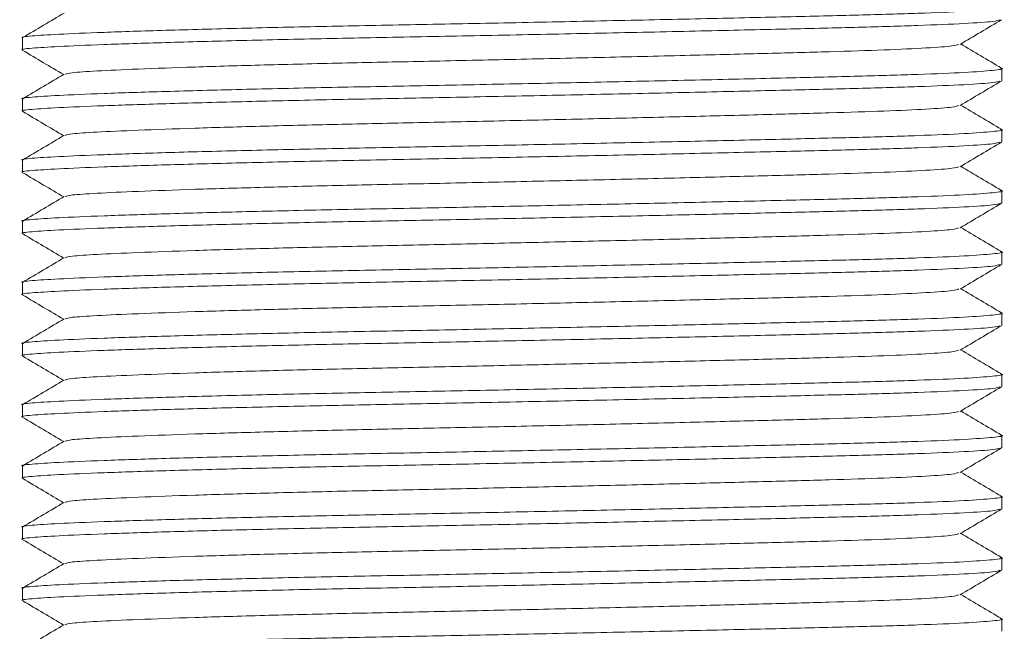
# Model space of a CAD drawing. Header units: millimetres. Extents: x 0 to 210, y 0 to 297.
# Tile 5 of 19: x 64 to 72, y 139 to 144. Entities that reach past the tile are written whole.
import ezdxf

# ---------------------------------------------------------------- set-up
doc = ezdxf.new("R2010")
doc.units = ezdxf.units.MM

msp = doc.modelspace()

# ---------------------------------------------------------------- linework, layer by layer
at = {"color": 7, "linetype": 'Continuous', "lineweight": 15}
for p, q in [((63.9359, 143.7712), (63.9359, 143.6712)), ((71.9359, 143.4212), (71.9359, 143.5212)), ((63.9359, 143.2712), (63.9359, 143.1712)), ((71.9359, 142.9212), (71.9359, 143.0212)), ((63.9359, 142.7712), (63.9359, 142.6712)), ((71.9359, 142.4212), (71.9359, 142.5212)), ((63.9359, 142.2712), (63.9359, 142.1712)), ((71.9359, 141.9212), (71.9359, 142.0212)), ((63.9359, 141.7712), (63.9359, 141.6712)), ((71.9359, 141.4212), (71.9359, 141.5212)), ((63.9359, 141.2712), (63.9359, 141.1712)), ((71.9359, 140.9212), (71.9359, 141.0212)), ((63.9359, 140.7712), (63.9359, 140.6712)), ((71.9359, 140.4212), (71.9359, 140.5212)), ((63.9359, 140.2712), (63.9359, 140.1712)), ((71.9359, 139.9212), (71.9359, 140.0212)), ((63.9359, 139.7712), (63.9359, 139.6712)), ((71.9359, 139.4212), (71.9359, 139.5212)), ((63.9359, 139.2712), (63.9359, 139.1712)), ((71.9359, 138.9212), (71.9359, 139.0212))]:
    msp.add_line(p, q, dxfattribs=at)
for points, knots in [([(71.9236, 144.024), (71.9282, 144.0232), (71.9627, 144.0173), (71.877, 144.0052), (71.6553, 143.9886), (71.2767, 143.9724), (70.7819, 143.958), (70.1807, 143.9436), (69.4843, 143.9274), (68.7173, 143.9108), (67.9244, 143.8944), (67.1466, 143.8792), (66.4024, 143.8653), (65.7079, 143.8496), (65.0883, 143.833), (64.5831, 143.8164), (64.2114, 143.8007), (64.0006, 143.7868), (63.9114, 143.7768), (63.9371, 143.7714), (63.9377, 143.7712)], [0, 0, 0, 0, 0.009518, 0.072292, 0.135485, 0.197845, 0.258214, 0.318582, 0.380942, 0.444136, 0.50691, 0.568059, 0.627869, 0.689686, 0.752739, 0.815792, 0.877608, 0.937418, 0.998568, 1, 1, 1, 1]), ([(71.9211, 143.9184), (71.9088, 143.914), (71.8812, 143.9042), (71.65, 143.8886), (71.278, 143.8725), (70.7815, 143.858), (70.1808, 143.8436), (69.4842, 143.8274), (68.7173, 143.8108), (67.9244, 143.7944), (67.1466, 143.7792), (66.4024, 143.7653), (65.7079, 143.7496), (65.0883, 143.733), (64.5831, 143.7164), (64.2114, 143.7007), (64.0006, 143.6868), (63.9114, 143.6768), (63.9371, 143.6714), (63.9377, 143.6712)], [0, 0, 0, 0, 0.051655, 0.116255, 0.180002, 0.241713, 0.303424, 0.367171, 0.431771, 0.495941, 0.558451, 0.619592, 0.682783, 0.747238, 0.811694, 0.874885, 0.936026, 0.998536, 1, 1, 1, 1]), ([(64.2754, 143.9741), (64.2192, 143.9408), (64.1068, 143.874), (63.9943, 143.8073), (63.9381, 143.7739)], [0, 0, 0, 0, 0.49999, 1, 1, 1, 1]), ([(71.5962, 143.7182), (71.6524, 143.7516), (71.7649, 143.8184), (71.8774, 143.8851), (71.9336, 143.9185)], [0, 0, 0, 0, 0.499989, 1, 1, 1, 1]), ([(71.5843, 143.7182), (71.5732, 143.7139), (71.5479, 143.7041), (71.3369, 143.6886), (70.9964, 143.6725), (70.5417, 143.658), (69.9916, 143.6436), (69.3537, 143.6274), (68.6514, 143.6108), (67.9254, 143.5944), (67.2132, 143.5792), (66.5317, 143.5653), (65.8956, 143.5496), (65.3287, 143.533), (64.8642, 143.5165), (64.5306, 143.5007), (64.3253, 143.4876), (64.2977, 143.4784), (64.285, 143.4741)], [0, 0, 0, 0, 0.051436, 0.116865, 0.18143, 0.243933, 0.306436, 0.371001, 0.43643, 0.501424, 0.564736, 0.626661, 0.690663, 0.755946, 0.821229, 0.885231, 0.947157, 1, 1, 1, 1]), ([(71.9335, 143.524), (71.8773, 143.5574), (71.7665, 143.6231), (71.6558, 143.6889), (71.6013, 143.7212)], [0, 0, 0, 0, 0.5077391, 1, 1, 1, 1]), ([(63.9382, 143.6685), (63.9944, 143.6352), (64.1052, 143.5694), (64.216, 143.5036), (64.2705, 143.4712)], [0, 0, 0, 0, 0.5074726, 1, 1, 1, 1]), ([(71.9235, 143.524), (71.9281, 143.5232), (71.9627, 143.5173), (71.877, 143.5052), (71.6553, 143.4886), (71.2767, 143.4724), (70.7819, 143.458), (70.1807, 143.4436), (69.4843, 143.4274), (68.7173, 143.4108), (67.9244, 143.3944), (67.1466, 143.3792), (66.4024, 143.3653), (65.7079, 143.3496), (65.0883, 143.333), (64.5831, 143.3164), (64.2114, 143.3007), (64.0006, 143.2868), (63.9114, 143.2768), (63.9371, 143.2714), (63.9377, 143.2712)], [0, 0, 0, 0, 0.009589, 0.072358, 0.135547, 0.197903, 0.258267, 0.318631, 0.380986, 0.444175, 0.506945, 0.56809, 0.627896, 0.689708, 0.752756, 0.815805, 0.877617, 0.937423, 0.998568, 1, 1, 1, 1]), ([(64.2756, 143.4742), (64.2193, 143.4408), (64.1069, 143.3741), (63.9944, 143.3073), (63.9382, 143.274)], [0, 0, 0, 0, 0.49999, 1, 1, 1, 1]), ([(71.9214, 143.4185), (71.909, 143.4141), (71.8814, 143.4042), (71.65, 143.3886), (71.278, 143.3725), (70.7815, 143.358), (70.1808, 143.3436), (69.4842, 143.3274), (68.7173, 143.3108), (67.9244, 143.2944), (67.1466, 143.2792), (66.4024, 143.2653), (65.7079, 143.2496), (65.0883, 143.233), (64.5831, 143.2164), (64.2114, 143.2007), (64.0006, 143.1868), (63.9114, 143.1768), (63.9371, 143.1714), (63.9377, 143.1712)], [0, 0, 0, 0, 0.051851, 0.116437, 0.180171, 0.241869, 0.303568, 0.367302, 0.431888, 0.496045, 0.558542, 0.61967, 0.682848, 0.747291, 0.811733, 0.874911, 0.936039, 0.998536, 1, 1, 1, 1]), ([(71.5963, 143.2183), (71.6525, 143.2517), (71.765, 143.3184), (71.8774, 143.3852), (71.9337, 143.4185)], [0, 0, 0, 0, 0.499989, 1, 1, 1, 1]), ([(71.5845, 143.2183), (71.5734, 143.2139), (71.5481, 143.2042), (71.3369, 143.1886), (70.9964, 143.1725), (70.5417, 143.158), (69.9916, 143.1436), (69.3537, 143.1274), (68.6514, 143.1108), (67.9254, 143.0944), (67.2132, 143.0792), (66.5317, 143.0653), (65.8956, 143.0496), (65.3287, 143.033), (64.8642, 143.0165), (64.5306, 143.0007), (64.3255, 142.9877), (64.298, 142.9784), (64.2853, 142.9742)], [0, 0, 0, 0, 0.051648, 0.117083, 0.181654, 0.244163, 0.306671, 0.371242, 0.436677, 0.501677, 0.564994, 0.626925, 0.690933, 0.756222, 0.821511, 0.885519, 0.94745, 1, 1, 1, 1]), ([(71.9337, 143.0239), (71.8775, 143.0573), (71.7667, 143.1231), (71.6559, 143.1888), (71.6013, 143.2212)], [0, 0, 0, 0, 0.507391, 1, 1, 1, 1]), ([(63.9383, 143.1685), (63.9945, 143.1351), (64.1053, 143.0693), (64.216, 143.0036), (64.2705, 142.9712)], [0, 0, 0, 0, 0.507651, 1, 1, 1, 1]), ([(71.9242, 143.0239), (71.9285, 143.0231), (71.9627, 143.0172), (71.8769, 143.0052), (71.6554, 142.9886), (71.2766, 142.9724), (70.7819, 142.958), (70.1807, 142.9436), (69.4843, 142.9274), (68.7173, 142.9108), (67.9244, 142.8944), (67.1466, 142.8792), (66.4024, 142.8653), (65.7079, 142.8496), (65.0883, 142.833), (64.5831, 142.8164), (64.2114, 142.8007), (64.0006, 142.7868), (63.9114, 142.7768), (63.9371, 142.7714), (63.9377, 142.7712)], [0, 0, 0, 0, 0.009069, 0.071871, 0.135093, 0.197482, 0.257877, 0.318273, 0.380661, 0.443884, 0.506686, 0.567863, 0.627701, 0.689545, 0.752627, 0.815708, 0.877552, 0.93739, 0.998567, 1, 1, 1, 1]), ([(64.2757, 142.9743), (64.2195, 142.9409), (64.107, 142.8742), (63.9946, 142.8074), (63.9383, 142.774)], [0, 0, 0, 0, 0.49999, 1, 1, 1, 1]), ([(71.9216, 142.9185), (71.9092, 142.9141), (71.8815, 142.9042), (71.65, 142.8886), (71.278, 142.8725), (70.7815, 142.858), (70.1808, 142.8436), (69.4842, 142.8274), (68.7173, 142.8108), (67.9244, 142.7944), (67.1466, 142.7792), (66.4024, 142.7653), (65.7079, 142.7496), (65.0883, 142.733), (64.5831, 142.7164), (64.2114, 142.7007), (64.0006, 142.6868), (63.9114, 142.6768), (63.9371, 142.6714), (63.9377, 142.6712)], [0, 0, 0, 0, 0.052031, 0.116604, 0.180326, 0.242013, 0.3037, 0.367422, 0.431995, 0.49614, 0.558625, 0.619742, 0.682908, 0.747338, 0.811769, 0.874935, 0.936051, 0.998536, 1, 1, 1, 1]), ([(71.5964, 142.7183), (71.6526, 142.7517), (71.7651, 142.8185), (71.8775, 142.8852), (71.9337, 142.9186)], [0, 0, 0, 0, 0.499989, 1, 1, 1, 1]), ([(71.5847, 142.7183), (71.5735, 142.714), (71.5482, 142.7042), (71.3369, 142.6886), (70.9964, 142.6725), (70.5417, 142.658), (69.9916, 142.6436), (69.3537, 142.6274), (68.6514, 142.6108), (67.9254, 142.5944), (67.2132, 142.5792), (66.5317, 142.5653), (65.8956, 142.5496), (65.3287, 142.533), (64.8642, 142.5165), (64.5306, 142.5007), (64.3253, 142.4876), (64.2978, 142.4784), (64.2851, 142.4741)], [0, 0, 0, 0, 0.051826, 0.117234, 0.181779, 0.244263, 0.306747, 0.371292, 0.4367, 0.501674, 0.564966, 0.626872, 0.690854, 0.756117, 0.82138, 0.885362, 0.947268, 1, 1, 1, 1]), ([(71.9337, 142.5239), (71.8775, 142.5573), (71.7667, 142.6231), (71.6559, 142.6888), (71.6013, 142.7212)], [0, 0, 0, 0, 0.507404, 1, 1, 1, 1]), ([(63.9383, 142.6684), (63.9945, 142.6351), (64.1053, 142.5693), (64.216, 142.5036), (64.2705, 142.4712)], [0, 0, 0, 0, 0.507726, 1, 1, 1, 1]), ([(71.9242, 142.5238), (71.9285, 142.5231), (71.9627, 142.5172), (71.8769, 142.5052), (71.6554, 142.4886), (71.2766, 142.4724), (70.7819, 142.458), (70.1807, 142.4436), (69.4843, 142.4274), (68.7173, 142.4108), (67.9244, 142.3944), (67.1466, 142.3792), (66.4024, 142.3653), (65.7079, 142.3496), (65.0883, 142.333), (64.5831, 142.3164), (64.2114, 142.3007), (64.0006, 142.2868), (63.9114, 142.2768), (63.9371, 142.2714), (63.9377, 142.2712)], [0, 0, 0, 0, 0.009058, 0.071861, 0.135084, 0.197473, 0.257869, 0.318266, 0.380655, 0.443877, 0.506681, 0.567859, 0.627697, 0.689541, 0.752624, 0.815706, 0.877551, 0.937389, 0.998567, 1, 1, 1, 1]), ([(64.2756, 142.4742), (64.2194, 142.4409), (64.1069, 142.3741), (63.9945, 142.3074), (63.9383, 142.274)], [0, 0, 0, 0, 0.499991, 1, 1, 1, 1]), ([(71.9217, 142.4185), (71.9093, 142.4141), (71.8816, 142.4043), (71.65, 142.3886), (71.278, 142.3725), (70.7815, 142.358), (70.1808, 142.3436), (69.4842, 142.3274), (68.7173, 142.3108), (67.9244, 142.2944), (67.1466, 142.2792), (66.4024, 142.2653), (65.7079, 142.2496), (65.0883, 142.233), (64.5831, 142.2164), (64.2114, 142.2007), (64.0006, 142.1868), (63.9114, 142.1768), (63.9371, 142.1714), (63.9377, 142.1712)], [0, 0, 0, 0, 0.0521198, 0.1166874, 0.1804032, 0.2420843, 0.3037654, 0.3674812, 0.4320488, 0.4961877, 0.558667, 0.6197778, 0.6829381, 0.7473622, 0.8117862, 0.8749465, 0.9360573, 0.9985366, 1, 1, 1, 1]), ([(71.5964, 142.2184), (71.6527, 142.2517), (71.7651, 142.3185), (71.8776, 142.3852), (71.9338, 142.4186)], [0, 0, 0, 0, 0.49999, 1, 1, 1, 1]), ([(63.9383, 142.1685), (63.9945, 142.1351), (64.1053, 142.0693), (64.216, 142.0036), (64.2705, 141.9712)], [0, 0, 0, 0, 0.507682, 1, 1, 1, 1]), ([(71.5848, 142.2183), (71.5736, 142.214), (71.5483, 142.2042), (71.3369, 142.1886), (70.9964, 142.1725), (70.5417, 142.158), (69.9916, 142.1436), (69.3537, 142.1274), (68.6514, 142.1108), (67.9254, 142.0944), (67.2132, 142.0792), (66.5317, 142.0653), (65.8956, 142.0496), (65.3287, 142.033), (64.8643, 142.0165), (64.5306, 142.0007), (64.325, 141.9876), (64.2974, 141.9783), (64.2846, 141.974)], [0, 0, 0, 0, 0.051907, 0.117279, 0.18179, 0.24424, 0.30669, 0.3712, 0.436573, 0.501511, 0.56477, 0.626642, 0.69059, 0.755817, 0.821045, 0.884993, 0.946865, 1, 1, 1, 1]), ([(71.9336, 142.024), (71.8773, 142.0574), (71.7666, 142.1231), (71.6558, 142.1889), (71.6013, 142.2212)], [0, 0, 0, 0, 0.507633, 1, 1, 1, 1]), ([(71.9238, 142.0239), (71.9283, 142.0232), (71.9627, 142.0172), (71.877, 142.0052), (71.6554, 141.9886), (71.2767, 141.9724), (70.7819, 141.958), (70.1807, 141.9436), (69.4843, 141.9274), (68.7173, 141.9108), (67.9244, 141.8944), (67.1466, 141.8792), (66.4024, 141.8653), (65.7079, 141.8496), (65.0883, 141.833), (64.5831, 141.8164), (64.2114, 141.8007), (64.0006, 141.7868), (63.9114, 141.7768), (63.9371, 141.7714), (63.9377, 141.7712)], [0, 0, 0, 0, 0.009403, 0.072184, 0.135385, 0.197752, 0.258127, 0.318503, 0.38087, 0.444071, 0.506852, 0.568009, 0.627826, 0.689649, 0.75271, 0.81577, 0.877594, 0.937411, 0.998568, 1, 1, 1, 1]), ([(71.9216, 141.9185), (71.9092, 141.9141), (71.8815, 141.9042), (71.65, 141.8886), (71.278, 141.8725), (70.7815, 141.858), (70.1808, 141.8436), (69.4842, 141.8274), (68.7173, 141.8108), (67.9244, 141.7944), (67.1466, 141.7792), (66.4024, 141.7653), (65.7079, 141.7496), (65.0883, 141.733), (64.5831, 141.7164), (64.2114, 141.7007), (64.0006, 141.6868), (63.9114, 141.6768), (63.9371, 141.6714), (63.9377, 141.6712)], [0, 0, 0, 0, 0.052005, 0.11658, 0.180304, 0.241992, 0.303681, 0.367404, 0.43198, 0.496127, 0.558613, 0.619732, 0.6829, 0.747332, 0.811763, 0.874931, 0.93605, 0.998536, 1, 1, 1, 1]), ([(64.2754, 141.9741), (64.2192, 141.9408), (64.1068, 141.874), (63.9943, 141.8073), (63.9381, 141.7739)], [0, 0, 0, 0, 0.49999, 1, 1, 1, 1]), ([(71.5964, 141.7183), (71.6526, 141.7517), (71.7651, 141.8185), (71.8775, 141.8852), (71.9337, 141.9186)], [0, 0, 0, 0, 0.4999904, 1, 1, 1, 1]), ([(63.9382, 141.6685), (63.9944, 141.6351), (64.1052, 141.5694), (64.216, 141.5036), (64.2705, 141.4712)], [0, 0, 0, 0, 0.507564, 1, 1, 1, 1]), ([(71.5848, 141.7183), (71.5736, 141.714), (71.5483, 141.7042), (71.3369, 141.6886), (70.9964, 141.6725), (70.5417, 141.658), (69.9916, 141.6436), (69.3537, 141.6274), (68.6514, 141.6108), (67.9254, 141.5944), (67.2132, 141.5792), (66.5317, 141.5653), (65.8956, 141.5496), (65.3287, 141.533), (64.8643, 141.5165), (64.5306, 141.5007), (64.3251, 141.4876), (64.2976, 141.4784), (64.2848, 141.4741)], [0, 0, 0, 0, 0.051837, 0.117227, 0.181755, 0.244222, 0.306689, 0.371217, 0.436607, 0.501564, 0.564839, 0.626728, 0.690693, 0.755939, 0.821184, 0.885149, 0.947038, 1, 1, 1, 1]), ([(71.9335, 141.524), (71.8772, 141.5574), (71.7665, 141.6231), (71.6558, 141.6889), (71.6013, 141.7212)], [0, 0, 0, 0, 0.507767, 1, 1, 1, 1]), ([(71.9235, 141.524), (71.9281, 141.5232), (71.9627, 141.5173), (71.877, 141.5052), (71.6553, 141.4886), (71.2767, 141.4724), (70.7819, 141.458), (70.1807, 141.4436), (69.4843, 141.4274), (68.7173, 141.4108), (67.9244, 141.3944), (67.1466, 141.3792), (66.4024, 141.3653), (65.7079, 141.3496), (65.0883, 141.333), (64.5831, 141.3164), (64.2114, 141.3007), (64.0006, 141.2868), (63.9114, 141.2768), (63.9371, 141.2714), (63.9377, 141.2712)], [0, 0, 0, 0, 0.009622, 0.072389, 0.135576, 0.19793, 0.258292, 0.318654, 0.381007, 0.444194, 0.506961, 0.568104, 0.627909, 0.689718, 0.752765, 0.815811, 0.877621, 0.937425, 0.998568, 1, 1, 1, 1]), ([(64.2755, 141.4742), (64.2193, 141.4408), (64.1068, 141.374), (63.9944, 141.3073), (63.9382, 141.2739)], [0, 0, 0, 0, 0.49999, 1, 1, 1, 1]), ([(71.9212, 141.4184), (71.9089, 141.4141), (71.8812, 141.4042), (71.65, 141.3886), (71.278, 141.3725), (70.7815, 141.358), (70.1808, 141.3436), (69.4842, 141.3274), (68.7173, 141.3108), (67.9244, 141.2944), (67.1466, 141.2792), (66.4024, 141.2653), (65.7079, 141.2496), (65.0883, 141.233), (64.5831, 141.2164), (64.2114, 141.2007), (64.0006, 141.1868), (63.9114, 141.1768), (63.9371, 141.1714), (63.9377, 141.1712)], [0, 0, 0, 0, 0.051689, 0.116286, 0.18003, 0.24174, 0.303449, 0.367194, 0.431791, 0.495959, 0.558466, 0.619605, 0.682794, 0.747247, 0.811701, 0.87489, 0.936028, 0.998536, 1, 1, 1, 1]), ([(71.5963, 141.2182), (71.6525, 141.2516), (71.7649, 141.3184), (71.8774, 141.3851), (71.9336, 141.4185)], [0, 0, 0, 0, 0.49999, 1, 1, 1, 1]), ([(71.5844, 141.2182), (71.5732, 141.2139), (71.5479, 141.2041), (71.3369, 141.1886), (70.9964, 141.1725), (70.5417, 141.158), (69.9916, 141.1436), (69.3537, 141.1274), (68.6514, 141.1108), (67.9254, 141.0944), (67.2132, 141.0792), (66.5317, 141.0653), (65.8956, 141.0496), (65.3287, 141.033), (64.8642, 141.0165), (64.5306, 141.0007), (64.3254, 140.9877), (64.2979, 140.9784), (64.2852, 140.9742)], [0, 0, 0, 0, 0.0515212, 0.1169584, 0.1815322, 0.2440435, 0.3065548, 0.3711286, 0.4365658, 0.5015684, 0.5648888, 0.6268221, 0.6908327, 0.7561244, 0.8214161, 0.8854268, 0.9473601, 1, 1, 1, 1]), ([(71.9336, 141.0239), (71.8774, 141.0573), (71.7666, 141.1231), (71.6559, 141.1888), (71.6013, 141.2212)], [0, 0, 0, 0, 0.507492, 1, 1, 1, 1]), ([(63.9381, 141.1686), (63.9943, 141.1352), (64.1051, 141.0694), (64.216, 141.0036), (64.2705, 140.9712)], [0, 0, 0, 0, 0.507428, 1, 1, 1, 1]), ([(71.924, 141.0239), (71.9284, 141.0231), (71.9627, 141.0172), (71.8769, 141.0052), (71.6554, 140.9886), (71.2767, 140.9724), (70.7819, 140.958), (70.1807, 140.9436), (69.4843, 140.9274), (68.7173, 140.9108), (67.9244, 140.8944), (67.1466, 140.8792), (66.4024, 140.8653), (65.7079, 140.8496), (65.0883, 140.833), (64.5831, 140.8164), (64.2114, 140.8007), (64.0006, 140.7868), (63.9114, 140.7768), (63.9371, 140.7714), (63.9377, 140.7712)], [0, 0, 0, 0, 0.009235, 0.072026, 0.135238, 0.197616, 0.258001, 0.318387, 0.380765, 0.443976, 0.506768, 0.567935, 0.627763, 0.689597, 0.752668, 0.815739, 0.877573, 0.9374, 0.998567, 1, 1, 1, 1]), ([(64.2756, 140.9743), (64.2194, 140.9409), (64.107, 140.8741), (63.9945, 140.8074), (63.9383, 140.774)], [0, 0, 0, 0, 0.49999, 1, 1, 1, 1]), ([(71.921, 140.9184), (71.9087, 140.914), (71.881, 140.9042), (71.65, 140.8886), (71.278, 140.8725), (70.7815, 140.858), (70.1808, 140.8436), (69.4842, 140.8274), (68.7173, 140.8108), (67.9244, 140.7944), (67.1466, 140.7792), (66.4024, 140.7653), (65.7079, 140.7496), (65.0883, 140.733), (64.5831, 140.7164), (64.2114, 140.7007), (64.0006, 140.6868), (63.9114, 140.6768), (63.9371, 140.6714), (63.9377, 140.6712)], [0, 0, 0, 0, 0.051522, 0.116131, 0.179887, 0.241607, 0.303327, 0.367082, 0.431691, 0.49587, 0.558389, 0.619538, 0.682738, 0.747203, 0.811668, 0.874868, 0.936017, 0.998536, 1, 1, 1, 1]), ([(71.5962, 140.7182), (71.6524, 140.7516), (71.7648, 140.8183), (71.8773, 140.8851), (71.9335, 140.9184)], [0, 0, 0, 0, 0.49999, 1, 1, 1, 1]), ([(71.5842, 140.7182), (71.5731, 140.7139), (71.5478, 140.7041), (71.3369, 140.6886), (70.9964, 140.6725), (70.5417, 140.658), (69.9916, 140.6436), (69.3537, 140.6274), (68.6514, 140.6108), (67.9254, 140.5944), (67.2132, 140.5792), (66.5317, 140.5653), (65.8956, 140.5496), (65.3287, 140.533), (64.8642, 140.5165), (64.5306, 140.5007), (64.3255, 140.4877), (64.298, 140.4784), (64.2853, 140.4742)], [0, 0, 0, 0, 0.05134, 0.116795, 0.181386, 0.243915, 0.306443, 0.371035, 0.43649, 0.50151, 0.564848, 0.626799, 0.690827, 0.756136, 0.821446, 0.885474, 0.947425, 1, 1, 1, 1]), ([(71.9337, 140.5239), (71.8775, 140.5573), (71.7667, 140.623), (71.6559, 140.6888), (71.6013, 140.7212)], [0, 0, 0, 0, 0.507358, 1, 1, 1, 1]), ([(63.9381, 140.6686), (63.9943, 140.6352), (64.1051, 140.5694), (64.2159, 140.5036), (64.2705, 140.4712)], [0, 0, 0, 0, 0.507327, 1, 1, 1, 1]), ([(71.9243, 140.5238), (71.9286, 140.5231), (71.9627, 140.5172), (71.8768, 140.5052), (71.6554, 140.4886), (71.2766, 140.4724), (70.7819, 140.458), (70.1807, 140.4436), (69.4843, 140.4274), (68.7173, 140.4108), (67.9244, 140.3944), (67.1466, 140.3792), (66.4024, 140.3653), (65.7079, 140.3496), (65.0883, 140.333), (64.5831, 140.3164), (64.2114, 140.3007), (64.0006, 140.2868), (63.9114, 140.2768), (63.9371, 140.2714), (63.9377, 140.2712)], [0, 0, 0, 0, 0.008995, 0.071802, 0.135029, 0.197422, 0.257822, 0.318223, 0.380615, 0.443842, 0.506649, 0.567831, 0.627673, 0.689522, 0.752608, 0.815694, 0.877543, 0.937385, 0.998567, 1, 1, 1, 1]), ([(64.2757, 140.4743), (64.2195, 140.4409), (64.107, 140.3742), (63.9946, 140.3074), (63.9383, 140.274)], [0, 0, 0, 0, 0.49999, 1, 1, 1, 1]), ([(71.921, 140.4184), (71.9087, 140.414), (71.881, 140.4042), (71.65, 140.3886), (71.278, 140.3725), (70.7815, 140.358), (70.1808, 140.3436), (69.4842, 140.3274), (68.7173, 140.3108), (67.9244, 140.2944), (67.1466, 140.2792), (66.4024, 140.2653), (65.7079, 140.2496), (65.0883, 140.233), (64.5831, 140.2164), (64.2114, 140.2007), (64.0006, 140.1868), (63.9114, 140.1768), (63.9371, 140.1714), (63.9377, 140.1712)], [0, 0, 0, 0, 0.051523, 0.116131, 0.179887, 0.241607, 0.303327, 0.367083, 0.431691, 0.495871, 0.558389, 0.619538, 0.682738, 0.747203, 0.811668, 0.874868, 0.936017, 0.998536, 1, 1, 1, 1]), ([(71.5962, 140.2182), (71.6524, 140.2516), (71.7648, 140.3183), (71.8773, 140.3851), (71.9335, 140.4185)], [0, 0, 0, 0, 0.499989, 1, 1, 1, 1]), ([(71.5842, 140.2182), (71.573, 140.2139), (71.5478, 140.2041), (71.3369, 140.1886), (70.9964, 140.1725), (70.5417, 140.158), (69.9916, 140.1436), (69.3537, 140.1274), (68.6514, 140.1108), (67.9254, 140.0944), (67.2132, 140.0792), (66.5317, 140.0653), (65.8956, 140.0496), (65.3287, 140.033), (64.8643, 140.0165), (64.5306, 140.0007), (64.325, 139.9876), (64.2974, 139.9783), (64.2847, 139.974)], [0, 0, 0, 0, 0.0512963, 0.1167168, 0.1812741, 0.2437694, 0.3062648, 0.370822, 0.4362425, 0.5012285, 0.5645327, 0.6264502, 0.6904445, 0.7557195, 0.8209945, 0.8849888, 0.9469063, 1, 1, 1, 1]), ([(71.9336, 140.024), (71.8774, 140.0573), (71.7666, 140.1231), (71.6558, 140.1888), (71.6013, 140.2212)], [0, 0, 0, 0, 0.507551, 1, 1, 1, 1]), ([(63.938, 140.1686), (63.9943, 140.1352), (64.1051, 140.0694), (64.2159, 140.0036), (64.2705, 139.9712)], [0, 0, 0, 0, 0.50731, 1, 1, 1, 1]), ([(71.9239, 140.0239), (71.9284, 140.0231), (71.9627, 140.0172), (71.8769, 140.0052), (71.6554, 139.9886), (71.2767, 139.9724), (70.7819, 139.958), (70.1807, 139.9436), (69.4843, 139.9274), (68.7173, 139.9108), (67.9244, 139.8944), (67.1466, 139.8792), (66.4024, 139.8653), (65.7079, 139.8496), (65.0883, 139.833), (64.5831, 139.8164), (64.2114, 139.8007), (64.0006, 139.7868), (63.9114, 139.7768), (63.9371, 139.7714), (63.9377, 139.7712)], [0, 0, 0, 0, 0.00927, 0.07206, 0.135269, 0.197645, 0.258028, 0.318412, 0.380787, 0.443996, 0.506786, 0.567951, 0.627776, 0.689608, 0.752677, 0.815746, 0.877577, 0.937402, 0.998567, 1, 1, 1, 1]), ([(71.9211, 139.9184), (71.9088, 139.9141), (71.8812, 139.9042), (71.65, 139.8886), (71.278, 139.8725), (70.7815, 139.858), (70.1808, 139.8436), (69.4842, 139.8274), (68.7173, 139.8108), (67.9244, 139.7944), (67.1466, 139.7792), (66.4024, 139.7653), (65.7079, 139.7496), (65.0883, 139.733), (64.5831, 139.7164), (64.2114, 139.7007), (64.0006, 139.6868), (63.9114, 139.6768), (63.9371, 139.6714), (63.9377, 139.6712)], [0, 0, 0, 0, 0.051667, 0.116265, 0.180012, 0.241722, 0.303433, 0.367179, 0.431778, 0.495947, 0.558456, 0.619596, 0.682787, 0.747241, 0.811696, 0.874887, 0.936027, 0.998536, 1, 1, 1, 1]), ([(64.2755, 139.9741), (64.2192, 139.9408), (64.1068, 139.874), (63.9943, 139.8073), (63.9381, 139.7739)], [0, 0, 0, 0, 0.499991, 1, 1, 1, 1]), ([(71.5962, 139.7182), (71.6525, 139.7516), (71.7649, 139.8184), (71.8774, 139.8851), (71.9336, 139.9185)], [0, 0, 0, 0, 0.499989, 1, 1, 1, 1]), ([(63.9382, 139.6685), (63.9944, 139.6352), (64.1052, 139.5694), (64.216, 139.5036), (64.2705, 139.4712)], [0, 0, 0, 0, 0.507487, 1, 1, 1, 1]), ([(71.5843, 139.7182), (71.5732, 139.7139), (71.5479, 139.7041), (71.3369, 139.6886), (70.9964, 139.6725), (70.5417, 139.658), (69.9916, 139.6436), (69.3537, 139.6274), (68.6514, 139.6108), (67.9254, 139.5944), (67.2132, 139.5792), (66.5317, 139.5653), (65.8956, 139.5496), (65.3287, 139.533), (64.8643, 139.5165), (64.5306, 139.5007), (64.325, 139.4876), (64.2974, 139.4783), (64.2847, 139.474)], [0, 0, 0, 0, 0.051434, 0.116843, 0.18139, 0.243876, 0.306361, 0.370908, 0.436318, 0.501293, 0.564587, 0.626495, 0.690478, 0.755743, 0.821007, 0.884991, 0.946899, 1, 1, 1, 1]), ([(71.9335, 139.524), (71.8773, 139.5574), (71.7665, 139.6231), (71.6558, 139.6889), (71.6013, 139.7212)], [0, 0, 0, 0, 0.507747, 1, 1, 1, 1]), ([(71.9235, 139.524), (71.9281, 139.5232), (71.9627, 139.5173), (71.877, 139.5052), (71.6553, 139.4886), (71.2767, 139.4724), (70.7819, 139.458), (70.1807, 139.4436), (69.4843, 139.4274), (68.7173, 139.4108), (67.9244, 139.3944), (67.1466, 139.3792), (66.4024, 139.3653), (65.7079, 139.3496), (65.0883, 139.333), (64.5831, 139.3164), (64.2114, 139.3007), (64.0006, 139.2868), (63.9114, 139.2768), (63.9371, 139.2714), (63.9377, 139.2712)], [0, 0, 0, 0, 0.009579, 0.072349, 0.135539, 0.197895, 0.258259, 0.318624, 0.38098, 0.44417, 0.50694, 0.568086, 0.627892, 0.689705, 0.752754, 0.815803, 0.877615, 0.937422, 0.998568, 1, 1, 1, 1]), ([(71.9214, 139.4185), (71.9091, 139.4141), (71.8814, 139.4042), (71.65, 139.3886), (71.278, 139.3725), (70.7815, 139.358), (70.1808, 139.3436), (69.4842, 139.3274), (68.7173, 139.3108), (67.9244, 139.2944), (67.1466, 139.2792), (66.4024, 139.2653), (65.7079, 139.2496), (65.0883, 139.233), (64.5831, 139.2164), (64.2114, 139.2007), (64.0006, 139.1868), (63.9114, 139.1768), (63.9371, 139.1714), (63.9377, 139.1712)], [0, 0, 0, 0, 0.0518638, 0.1164489, 0.1801819, 0.2418796, 0.3035774, 0.3673104, 0.4318955, 0.4960517, 0.5585478, 0.6196751, 0.6828524, 0.7472939, 0.8117354, 0.8749127, 0.9360401, 0.9985362, 1, 1, 1, 1]), ([(64.2754, 139.4741), (64.2192, 139.4408), (64.1068, 139.374), (63.9943, 139.3073), (63.9381, 139.2739)], [0, 0, 0, 0, 0.4999899, 1, 1, 1, 1]), ([(71.5963, 139.2183), (71.6525, 139.2517), (71.765, 139.3184), (71.8774, 139.3852), (71.9337, 139.4185)], [0, 0, 0, 0, 0.499989, 1, 1, 1, 1]), ([(71.5845, 139.2183), (71.5734, 139.2139), (71.5481, 139.2042), (71.3369, 139.1886), (70.9964, 139.1725), (70.5417, 139.158), (69.9916, 139.1436), (69.3537, 139.1274), (68.6514, 139.1108), (67.9254, 139.0944), (67.2132, 139.0792), (66.5317, 139.0653), (65.8956, 139.0496), (65.3287, 139.033), (64.8642, 139.0165), (64.5306, 139.0007), (64.3253, 138.9876), (64.2978, 138.9784), (64.2851, 138.9741)], [0, 0, 0, 0, 0.051651, 0.117071, 0.181628, 0.244123, 0.306618, 0.371175, 0.436595, 0.501581, 0.564885, 0.626802, 0.690796, 0.75607, 0.821345, 0.885339, 0.947256, 1, 1, 1, 1]), ([(71.9335, 139.024), (71.8773, 139.0574), (71.7666, 139.1231), (71.6558, 139.1889), (71.6013, 139.2212)], [0, 0, 0, 0, 0.507654, 1, 1, 1, 1]), ([(63.9383, 139.1685), (63.9945, 139.1351), (64.1053, 139.0693), (64.216, 139.0036), (64.2705, 138.9712)], [0, 0, 0, 0, 0.507661, 1, 1, 1, 1]), ([(71.9237, 139.024), (71.9282, 139.0232), (71.9627, 139.0173), (71.877, 139.0052), (71.6554, 138.9886), (71.2767, 138.9724), (70.7819, 138.958), (70.1807, 138.9436), (69.4843, 138.9274), (68.7173, 138.9108), (67.9244, 138.8944), (67.1466, 138.8792), (66.4024, 138.8653), (65.7079, 138.8496), (65.0883, 138.833), (64.5831, 138.8164), (64.2114, 138.8007), (64.0006, 138.7868), (63.9114, 138.7768), (63.9371, 138.7714), (63.9377, 138.7712)], [0, 0, 0, 0, 0.00949, 0.072265, 0.135461, 0.197822, 0.258193, 0.318563, 0.380924, 0.44412, 0.506895, 0.568047, 0.627859, 0.689677, 0.752732, 0.815786, 0.877604, 0.937416, 0.998568, 1, 1, 1, 1]), ([(64.2756, 138.9742), (64.2194, 138.9409), (64.1069, 138.8741), (63.9945, 138.8074), (63.9383, 138.774)], [0, 0, 0, 0, 0.49999, 1, 1, 1, 1])]:
    msp.add_open_spline(points, degree=3, knots=knots, dxfattribs=at)

doc.saveas('drawing.dxf')
